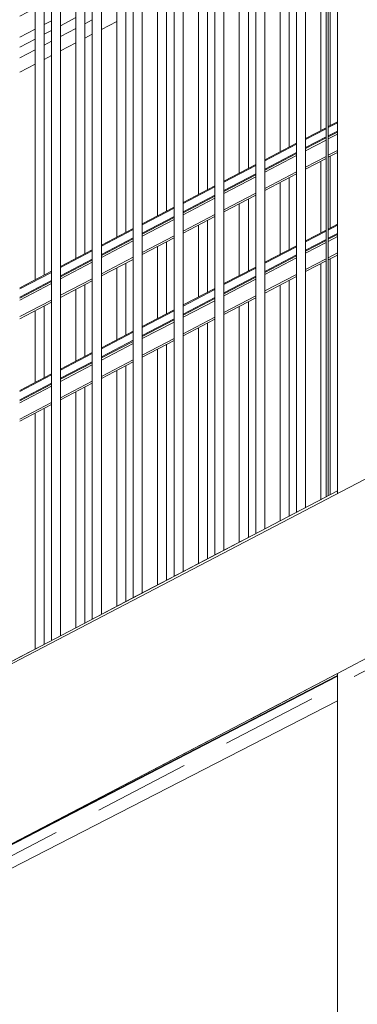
# Model space of a CAD drawing. Header units: millimetres. Extents: x -65 to 293624, y -1905 to 31061.
# Tile 89 of 256: x 52091 to 52834, y 13235 to 15403. Entities that reach past the tile are written whole.
import ezdxf

# ---------------------------------------------------------------- set-up
doc = ezdxf.new("R2010")
doc.units = ezdxf.units.MM
doc.header["$MEASUREMENT"] = 0
doc.linetypes.add('Hidden Line', pattern=[317.5, 211.666667, -105.833333])
for name, color, linetype in [('00 2D joon.AR', 7, 'Continuous'), ('1244 Fassaadivarustus.AR', 7, 'Continuous'), ('1245 Klaasfassaadid.AR', 7, 'Continuous'), ('1251 Rõdupiirded.AR', 7, 'Continuous'), ('1253 Rõdutrepid.AR', 7, 'Continuous'), ('1253 Terrassipostid.AR', 7, 'Continuous')]:
    doc.layers.add(name, color=color, linetype=linetype)

# ---------------------------------------------------------------- blocks, each defined once
blk = doc.blocks.new('Section Element_15_2', base_point=(-38239, 12361.4))
at = {"layer": '1253 Terrassipostid.AR', "color": 7, "linetype": 'Continuous', "lineweight": 13}
for p, q in [((52790.6, 21072.6), (52790.6, 14365)), ((52790.6, 13963.3), (52790.6, 12351.4))]:
    blk.add_line(p, q, dxfattribs=at)
blk = doc.blocks.new('Section Element_42_2', base_point=(-38239, 12361.4))
at = {"layer": '1253 Rõdutrepid.AR', "color": 7, "linetype": 'Continuous', "lineweight": 13}
for p, q in [((48929.3, 12341.5), (56583.5, 16341.5)), ((52790.6, 13963.3), (52940.6, 14041.7)), ((50740.6, 12892), (52790.6, 13963.3))]:
    blk.add_line(p, q, dxfattribs=at)
blk = doc.blocks.new('Section Element_46_2', base_point=(-38239, 12361.4))
at = {"layer": '1244 Fassaadivarustus.AR', "color": 7, "linetype": 'Continuous', "lineweight": 13}
for p, q in [((52160.6, 15400.5), (52144.4, 15392)), ((52214.4, 15407.2), (52180.6, 15389.5)), ((52250.6, 15402.1), (52234.4, 15393.6)), ((52304.4, 15398.8), (52270.6, 15381.1)), ((52124.4, 15381.6), (52090.6, 15363.9)), ((52160.6, 15379.1), (52144.4, 15370.6)), ((52214.4, 15383.2), (52180.6, 15365.5)), ((52124.4, 15360.1), (52090.6, 15342.5)), ((52160.6, 15355.1), (52144.4, 15346.6)), ((52214.4, 15351.7), (52180.6, 15334.1)), ((52250.6, 15370.7), (52234.4, 15362.2)), ((52124.4, 15336.1), (52090.6, 15318.5)), ((52160.6, 15323.6), (52144.4, 15315.1)), ((52124.4, 15304.7), (52090.6, 15287))]:
    blk.add_line(p, q, dxfattribs=at)
blk = doc.blocks.new('Section Element_48_2', base_point=(-38239, 12361.4))
at = {"layer": '1244 Fassaadivarustus.AR', "color": 7, "linetype": 'Continuous', "lineweight": 13}
for p, q in [((52790.6, 13957.5), (51684.8, 13385.4)), ((52790.6, 13958.7), (51901.3, 13498.5))]:
    blk.add_line(p, q, dxfattribs=at)
blk = doc.blocks.new('Section Element_71_2', base_point=(-38239, 12361.4))
at = {"layer": '1245 Klaasfassaadid.AR', "color": 7, "linetype": 'Continuous', "lineweight": 13}
for p, q in [((52790.6, 15776.1), (52774.4, 15767.6)), ((52754.4, 15757.2), (52720.6, 15739.5)), ((52700.6, 15729), (52684.4, 15720.6)), ((52664.4, 15710.1), (52630.6, 15692.4)), ((52610.6, 15682), (52594.4, 15673.5)), ((52574.4, 15663.1), (52540.6, 15645.4)), ((52520.6, 15634.9), (52504.4, 15626.5)), ((52484.4, 15616), (52450.6, 15598.3)), ((52430.6, 15587.9), (52414.4, 15579.4)), ((52394.4, 15569), (52360.6, 15551.3)), ((52340.6, 15540.8), (52324.4, 15532.4)), ((52304.4, 15521.9), (52270.6, 15504.3)), ((52250.6, 15493.8), (52234.4, 15485.3)), ((52214.4, 15474.9), (52180.6, 15457.2)), ((52160.6, 15446.8), (52144.4, 15438.3)), ((52124.4, 15427.8), (52090.6, 15410.2)), ((52070.6, 15399.7), (52054.4, 15391.2)), ((52034.4, 15380.8), (52000.6, 15363.1)), ((51980.6, 15352.7), (51964.4, 15344.2)), ((51944.4, 15333.7), (51910.6, 15316.1)), ((51854.4, 15286.7), (51820.6, 15269)), ((51890.6, 15305.6), (51874.4, 15297.2)), ((51800.6, 15258.6), (51795.6, 15256))]:
    blk.add_line(p, q, dxfattribs=at)
blk = doc.blocks.new('Section Element_221_2', base_point=(-38239, 12361.4))
at = {"layer": '1245 Klaasfassaadid.AR', "color": 7, "linetype": 'Continuous', "lineweight": 13}
blk.add_line((51795.6, 13391.6), (52790.6, 13903.1), dxfattribs=at)
blk = doc.blocks.new('Section Element_545_2', base_point=(-38239, 12361.4))
at = {"layer": '1251 Rõdupiirded.AR', "color": 7, "linetype": 'Continuous', "lineweight": 13}
blk.add_line((52169.4, 14040.4), (52079.4, 13993.4), dxfattribs=at)
blk = doc.blocks.new('Section Element_546_2', base_point=(-38239, 12361.4))
at = {"layer": '1251 Rõdupiirded.AR', "color": 7, "linetype": 'Continuous', "lineweight": 13}
blk.add_line((52259.4, 14087.4), (52169.4, 14040.4), dxfattribs=at)
blk = doc.blocks.new('Section Element_547_2', base_point=(-38239, 12361.4))
at = {"layer": '1251 Rõdupiirded.AR', "color": 7, "linetype": 'Continuous', "lineweight": 13}
blk.add_line((52349.4, 14134.5), (52259.4, 14087.4), dxfattribs=at)
blk = doc.blocks.new('Section Element_548_2', base_point=(-38239, 12361.4))
at = {"layer": '1251 Rõdupiirded.AR', "color": 7, "linetype": 'Continuous', "lineweight": 13}
blk.add_line((52439.4, 14181.5), (52349.4, 14134.5), dxfattribs=at)
blk = doc.blocks.new('Section Element_549_2', base_point=(-38239, 12361.4))
at = {"layer": '1251 Rõdupiirded.AR', "color": 7, "linetype": 'Continuous', "lineweight": 13}
blk.add_line((52529.4, 14228.5), (52439.4, 14181.5), dxfattribs=at)
blk = doc.blocks.new('Section Element_550_2', base_point=(-38239, 12361.4))
at = {"layer": '1251 Rõdupiirded.AR', "color": 7, "linetype": 'Continuous', "lineweight": 13}
blk.add_line((52619.4, 14275.6), (52529.4, 14228.5), dxfattribs=at)
blk = doc.blocks.new('Section Element_551_2', base_point=(-38239, 12361.4))
at = {"layer": '1251 Rõdupiirded.AR', "color": 7, "linetype": 'Continuous', "lineweight": 13}
blk.add_line((52709.4, 14322.6), (52619.4, 14275.6), dxfattribs=at)
blk = doc.blocks.new('Section Element_552_2', base_point=(-38239, 12361.4))
at = {"layer": '1251 Rõdupiirded.AR', "color": 7, "linetype": 'Continuous', "lineweight": 13}
blk.add_line((52765.6, 14351.9), (52709.4, 14322.6), dxfattribs=at)
blk = doc.blocks.new('Section Element_585_2', base_point=(-38239, 12361.4))
at = {"layer": '1251 Rõdupiirded.AR', "color": 7, "linetype": 'Continuous', "lineweight": 13}
for p, q in [((52765.6, 15773.6), (52765.6, 14351.9)), ((52770.6, 15781.9), (52770.6, 14354.5))]:
    blk.add_line(p, q, dxfattribs=at)
blk = doc.blocks.new('Section Element_586_2', base_point=(-38239, 12361.4))
at = {"layer": '1251 Rõdupiirded.AR', "color": 7, "linetype": 'Continuous', "lineweight": 13}
for p, q in [((52700.6, 14318), (52700.6, 15739.7)), ((52720.6, 14328.4), (52720.6, 15750.1))]:
    blk.add_line(p, q, dxfattribs=at)
blk = doc.blocks.new('Section Element_587_2', base_point=(-38239, 12361.4))
at = {"layer": '1251 Rõdupiirded.AR', "color": 7, "linetype": 'Continuous', "lineweight": 13}
for p, q in [((52630.6, 14281.4), (52630.6, 15703.1)), ((52610.6, 14270.9), (52610.6, 15692.6))]:
    blk.add_line(p, q, dxfattribs=at)
blk = doc.blocks.new('Section Element_588_2', base_point=(-38239, 12361.4))
at = {"layer": '1251 Rõdupiirded.AR', "color": 7, "linetype": 'Continuous', "lineweight": 13}
for p, q in [((52540.6, 14234.4), (52540.6, 15656)), ((52520.6, 14223.9), (52520.6, 15645.6))]:
    blk.add_line(p, q, dxfattribs=at)
blk = doc.blocks.new('Section Element_589_2', base_point=(-38239, 12361.4))
at = {"layer": '1251 Rõdupiirded.AR', "color": 7, "linetype": 'Continuous', "lineweight": 13}
for p, q in [((52430.6, 14176.9), (52430.6, 15598.6)), ((52450.6, 14187.3), (52450.6, 15609))]:
    blk.add_line(p, q, dxfattribs=at)
blk = doc.blocks.new('Section Element_590_2', base_point=(-38239, 12361.4))
at = {"layer": '1251 Rõdupiirded.AR', "color": 7, "linetype": 'Continuous', "lineweight": 13}
for p, q in [((52340.6, 14129.8), (52340.6, 15551.5)), ((52360.6, 14140.3), (52360.6, 15562))]:
    blk.add_line(p, q, dxfattribs=at)
blk = doc.blocks.new('Section Element_591_2', base_point=(-38239, 12361.4))
at = {"layer": '1251 Rõdupiirded.AR', "color": 7, "linetype": 'Continuous', "lineweight": 13}
for p, q in [((52250.6, 14082.8), (52250.6, 15504.5)), ((52270.6, 14093.3), (52270.6, 15514.9))]:
    blk.add_line(p, q, dxfattribs=at)
blk = doc.blocks.new('Section Element_592_2', base_point=(-38239, 12361.4))
at = {"layer": '1251 Rõdupiirded.AR', "color": 7, "linetype": 'Continuous', "lineweight": 13}
for p, q in [((52180.6, 14046.2), (52180.6, 15467.9)), ((52160.6, 14035.8), (52160.6, 15457.5))]:
    blk.add_line(p, q, dxfattribs=at)
blk = doc.blocks.new('Section Element_633_2', base_point=(-38239, 12361.4))
at = {"layer": '1251 Rõdupiirded.AR', "color": 7, "linetype": 'Continuous', "lineweight": 13}
for p, q in [((52214.4, 14876.7), (52214.4, 15485.5)), ((52234.4, 14887.2), (52234.4, 15496)), ((52214.4, 14651), (52214.4, 14809)), ((52234.4, 14661.5), (52234.4, 14819.5)), ((52234.4, 14074.3), (52234.4, 14593.8)), ((52214.4, 14063.9), (52214.4, 14583.3))]:
    blk.add_line(p, q, dxfattribs=at)
blk = doc.blocks.new('Section Element_669_2', base_point=(-38239, 12361.4))
at = {"layer": '1251 Rõdupiirded.AR', "color": 7, "linetype": 'Continuous', "lineweight": 13}
for p, q in [((52754.4, 15158.9), (52754.4, 15767.7)), ((52774.4, 15169.4), (52774.4, 15778.2)), ((52754.4, 14933.2), (52754.4, 15091.2)), ((52774.4, 14943.7), (52774.4, 15101.7)), ((52774.4, 14356.5), (52774.4, 14876)), ((52754.4, 14346.1), (52754.4, 14865.5))]:
    blk.add_line(p, q, dxfattribs=at)
blk = doc.blocks.new('Section Element_670_2', base_point=(-38239, 12361.4))
at = {"layer": '1251 Rõdupiirded.AR', "color": 7, "linetype": 'Continuous', "lineweight": 13}
for p, q in [((52124.4, 14829.7), (52124.4, 15438.5)), ((52144.4, 14840.1), (52144.4, 15449)), ((52144.4, 14614.5), (52144.4, 14772.4)), ((52124.4, 14604), (52124.4, 14762)), ((52124.4, 14016.9), (52124.4, 14536.3)), ((52144.4, 14027.3), (52144.4, 14546.8))]:
    blk.add_line(p, q, dxfattribs=at)
blk = doc.blocks.new('Section Element_695_2', base_point=(-38239, 12361.4))
at = {"layer": '1251 Rõdupiirded.AR', "color": 7, "linetype": 'Continuous', "lineweight": 13}
for p, q in [((50740.6, 13293.7), (52790.6, 14365)), ((52790.6, 14365), (52790.6, 14359.3)), ((50740.6, 13293.7), (50740.6, 13288))]:
    blk.add_line(p, q, dxfattribs=at)
blk = doc.blocks.new('Section Element_848_2', base_point=(-38239, 12361.4))
at = {"layer": '1251 Rõdupiirded.AR', "color": 7, "linetype": 'Continuous', "lineweight": 13}
for p, q in [((52664.4, 15111.9), (52664.4, 15720.7)), ((52684.4, 15122.3), (52684.4, 15731.2)), ((52684.4, 14896.7), (52684.4, 15054.6)), ((52664.4, 14886.2), (52664.4, 15044.2)), ((52684.4, 14309.5), (52684.4, 14829)), ((52664.4, 14299.1), (52664.4, 14818.5))]:
    blk.add_line(p, q, dxfattribs=at)
blk = doc.blocks.new('Section Element_850_2', base_point=(-38239, 12361.4))
at = {"layer": '1251 Rõdupiirded.AR', "color": 7, "linetype": 'Continuous', "lineweight": 13}
for p, q in [((52594.4, 15075.3), (52594.4, 15684.1)), ((52574.4, 15064.8), (52574.4, 15673.7)), ((52594.4, 14849.6), (52594.4, 15007.6)), ((52574.4, 14839.2), (52574.4, 14997.1)), ((52574.4, 14252), (52574.4, 14771.5)), ((52594.4, 14262.5), (52594.4, 14781.9))]:
    blk.add_line(p, q, dxfattribs=at)
blk = doc.blocks.new('Section Element_852_2', base_point=(-38239, 12361.4))
at = {"layer": '1251 Rõdupiirded.AR', "color": 7, "linetype": 'Continuous', "lineweight": 13}
for p, q in [((52504.4, 15028.3), (52504.4, 15637.1)), ((52484.4, 15017.8), (52484.4, 15626.6)), ((52504.4, 14802.6), (52504.4, 14960.6)), ((52484.4, 14792.1), (52484.4, 14950.1)), ((52484.4, 14205), (52484.4, 14724.4)), ((52504.4, 14215.4), (52504.4, 14734.9))]:
    blk.add_line(p, q, dxfattribs=at)
blk = doc.blocks.new('Section Element_854_2', base_point=(-38239, 12361.4))
at = {"layer": '1251 Rõdupiirded.AR', "color": 7, "linetype": 'Continuous', "lineweight": 13}
for p, q in [((52414.4, 14981.2), (52414.4, 15590.1)), ((52394.4, 14970.8), (52394.4, 15579.6)), ((52394.4, 14745.1), (52394.4, 14903.1)), ((52414.4, 14755.6), (52414.4, 14913.5)), ((52394.4, 14158), (52394.4, 14677.4)), ((52414.4, 14168.4), (52414.4, 14687.9))]:
    blk.add_line(p, q, dxfattribs=at)
blk = doc.blocks.new('Section Element_856_2', base_point=(-38239, 12361.4))
at = {"layer": '1251 Rõdupiirded.AR', "color": 7, "linetype": 'Continuous', "lineweight": 13}
for p, q in [((52304.4, 14923.7), (52304.4, 15532.6)), ((52324.4, 14934.2), (52324.4, 15543)), ((52304.4, 14698.1), (52304.4, 14856)), ((52324.4, 14708.5), (52324.4, 14866.5)), ((52324.4, 14121.4), (52324.4, 14640.8)), ((52304.4, 14110.9), (52304.4, 14630.4))]:
    blk.add_line(p, q, dxfattribs=at)
blk = doc.blocks.new('Section Element_859_2', base_point=(-38239, 12361.4))
at = {"layer": '1251 Rõdupiirded.AR', "color": 7, "linetype": 'Continuous', "lineweight": 13}
for p, q in [((52090.6, 15420.8), (52135.6, 15444.3)), ((52045.6, 15397.3), (52070.6, 15410.4))]:
    blk.add_line(p, q, dxfattribs=at)
blk = doc.blocks.new('Section Element_941_2', base_point=(-38239, 12361.4))
at = {"layer": '1251 Rõdupiirded.AR', "color": 7, "linetype": 'Continuous', "lineweight": 13}
for p, q in [((52770.6, 15167.4), (52790.6, 15177.8)), ((52720.6, 15141.2), (52765.6, 15164.8)), ((52720.6, 15139), (52765.6, 15162.5)), ((52770.6, 15165.1), (52790.6, 15175.6)), ((52770.6, 15147.1), (52790.6, 15157.5)), ((52770.6, 15144.8), (52790.6, 15155.3)), ((52720.6, 15120.9), (52765.6, 15144.5)), ((52720.6, 15118.7), (52765.6, 15142.2)), ((52720.6, 15114.2), (52765.6, 15137.7)), ((52770.6, 15140.3), (52790.6, 15150.7)), ((52630.6, 15094.2), (52700.6, 15130.8)), ((52630.6, 15092), (52700.6, 15128.5)), ((52770.6, 15104.2), (52790.6, 15114.6)), ((52630.6, 15073.9), (52700.6, 15110.5)), ((52630.6, 15071.6), (52700.6, 15108.2)), ((52630.6, 15067.1), (52700.6, 15103.7)), ((52720.6, 15078.1), (52765.6, 15101.6)), ((52720.6, 15073.5), (52765.6, 15097.1)), ((52770.6, 15099.7), (52790.6, 15110.1)), ((52540.6, 15047.2), (52610.6, 15083.8)), ((52540.6, 15044.9), (52610.6, 15081.5)), ((52630.6, 15031), (52700.6, 15067.6)), ((52540.6, 15026.9), (52610.6, 15063.4)), ((52540.6, 15024.6), (52610.6, 15061.2)), ((52540.6, 15020.1), (52610.6, 15056.7)), ((52630.6, 15026.5), (52700.6, 15063.1)), ((52450.6, 15000.1), (52520.6, 15036.7)), ((52450.6, 14997.9), (52520.6, 15034.5)), ((52450.6, 14979.8), (52520.6, 15016.4)), ((52450.6, 14977.6), (52520.6, 15014.2)), ((52450.6, 14973.1), (52520.6, 15009.6)), ((52540.6, 14984), (52610.6, 15020.6)), ((52540.6, 14979.5), (52610.6, 15016.1)), ((52360.6, 14953.1), (52430.6, 14989.7)), ((52360.6, 14950.9), (52430.6, 14987.4)), ((52360.6, 14932.8), (52430.6, 14969.4)), ((52360.6, 14930.5), (52430.6, 14967.1)), ((52360.6, 14926), (52430.6, 14962.6)), ((52450.6, 14937), (52520.6, 14973.5)), ((52450.6, 14932.4), (52520.6, 14969)), ((52270.6, 14906.1), (52340.6, 14942.7)), ((52270.6, 14903.8), (52340.6, 14940.4)), ((52720.6, 14915.6), (52765.6, 14939.1)), ((52770.6, 14941.7), (52790.6, 14952.2)), ((52770.6, 14939.4), (52790.6, 14949.9)), ((52270.6, 14885.8), (52340.6, 14922.3)), ((52270.6, 14883.5), (52340.6, 14920.1)), ((52360.6, 14889.9), (52430.6, 14926.5)), ((52360.6, 14885.4), (52430.6, 14922)), ((52720.6, 14913.3), (52765.6, 14936.8)), ((52720.6, 14895.3), (52765.6, 14918.8)), ((52720.6, 14893), (52765.6, 14916.5)), ((52770.6, 14921.4), (52790.6, 14931.8)), ((52770.6, 14919.1), (52790.6, 14929.6)), ((52770.6, 14914.6), (52790.6, 14925.1)), ((52180.6, 14859), (52250.6, 14895.6)), ((52270.6, 14879), (52340.6, 14915.6)), ((52630.6, 14868.5), (52700.6, 14905.1)), ((52630.6, 14866.3), (52700.6, 14902.9)), ((52720.6, 14888.5), (52765.6, 14912)), ((52180.6, 14856.8), (52250.6, 14893.4)), ((52180.6, 14838.7), (52250.6, 14875.3)), ((52180.6, 14836.5), (52250.6, 14873.1)), ((52270.6, 14842.9), (52340.6, 14879.5)), ((52270.6, 14838.4), (52340.6, 14875)), ((52630.6, 14848.2), (52700.6, 14884.8)), ((52630.6, 14846), (52700.6, 14882.6)), ((52630.6, 14841.5), (52700.6, 14878)), ((52720.6, 14852.4), (52765.6, 14875.9)), ((52770.6, 14878.5), (52790.6, 14889)), ((52770.6, 14874), (52790.6, 14884.5)), ((52180.6, 14832), (52250.6, 14868.5)), ((52540.6, 14821.5), (52610.6, 14858.1)), ((52540.6, 14819.3), (52610.6, 14855.8)), ((52720.6, 14847.9), (52765.6, 14871.4)), ((52090.6, 14812), (52160.6, 14848.6)), ((52090.6, 14809.8), (52160.6, 14846.3)), ((52180.6, 14795.9), (52250.6, 14832.4)), ((52540.6, 14801.2), (52610.6, 14837.8)), ((52540.6, 14798.9), (52610.6, 14835.5)), ((52540.6, 14794.4), (52610.6, 14831)), ((52630.6, 14805.4), (52700.6, 14841.9)), ((52630.6, 14800.8), (52700.6, 14837.4)), ((52090.6, 14791.7), (52160.6, 14828.3)), ((52090.6, 14789.4), (52160.6, 14826)), ((52090.6, 14784.9), (52160.6, 14821.5)), ((52180.6, 14791.3), (52250.6, 14827.9)), ((52450.6, 14774.5), (52520.6, 14811.1)), ((52450.6, 14772.2), (52520.6, 14808.8)), ((52450.6, 14754.2), (52520.6, 14790.7)), ((52450.6, 14751.9), (52520.6, 14788.5)), ((52540.6, 14758.3), (52610.6, 14794.9)), ((52540.6, 14753.8), (52610.6, 14790.4)), ((52090.6, 14748.8), (52160.6, 14785.4)), ((52090.6, 14744.3), (52160.6, 14780.9)), ((52360.6, 14727.4), (52430.6, 14764)), ((52450.6, 14747.4), (52520.6, 14784)), ((52360.6, 14725.2), (52430.6, 14761.8)), ((52360.6, 14707.1), (52430.6, 14743.7)), ((52450.6, 14711.3), (52520.6, 14747.9)), ((52450.6, 14706.8), (52520.6, 14743.4)), ((52360.6, 14704.9), (52430.6, 14741.5)), ((52360.6, 14700.4), (52430.6, 14736.9)), ((52270.6, 14680.4), (52340.6, 14717)), ((52270.6, 14678.2), (52340.6, 14714.7)), ((52360.6, 14664.3), (52430.6, 14700.8)), ((52270.6, 14660.1), (52340.6, 14696.7)), ((52270.6, 14657.8), (52340.6, 14694.4)), ((52270.6, 14653.3), (52340.6, 14689.9)), ((52360.6, 14659.7), (52430.6, 14696.3)), ((52180.6, 14633.4), (52250.6, 14670)), ((52180.6, 14631.1), (52250.6, 14667.7)), ((52180.6, 14613.1), (52250.6, 14649.6)), ((52180.6, 14610.8), (52250.6, 14647.4)), ((52180.6, 14606.3), (52250.6, 14642.9)), ((52270.6, 14617.2), (52340.6, 14653.8)), ((52270.6, 14612.7), (52340.6, 14649.3)), ((52090.6, 14586.3), (52160.6, 14622.9)), ((52090.6, 14584.1), (52160.6, 14620.7)), ((52090.6, 14566), (52160.6, 14602.6)), ((52090.6, 14563.8), (52160.6, 14600.4)), ((52090.6, 14559.3), (52160.6, 14595.8)), ((52180.6, 14570.2), (52250.6, 14606.8)), ((52180.6, 14565.7), (52250.6, 14602.3)), ((52090.6, 14523.2), (52160.6, 14559.7)), ((52090.6, 14518.6), (52160.6, 14555.2))]:
    blk.add_line(p, q, dxfattribs=at)

msp = doc.modelspace()

# ---------------------------------------------------------------- linework, layer by layer
at = {"layer": '00 2D joon.AR', "color": 41, "linetype": 'Hidden Line', "lineweight": 13, "true_color": 0xffeda8, "flags": 128}
msp.add_lwpolyline([(56673.4, 15966.4), (49728.2, 12336.4), (49717.5, 12356.8), (56662.7, 15986.8)], close=True, dxfattribs=at)

# ---------------------------------------------------------------- block references
at = {"layer": '1244 Fassaadivarustus.AR', "lineweight": 0}
for name in ['Section Element_46_2', 'Section Element_48_2']:
    msp.add_blockref(name, (-38239, 12361.4), dxfattribs=at)
at = {"layer": '1245 Klaasfassaadid.AR', "lineweight": 0}
for name in ['Section Element_71_2', 'Section Element_221_2']:
    msp.add_blockref(name, (-38239, 12361.4), dxfattribs=at)
at = {"layer": '1251 Rõdupiirded.AR', "lineweight": 0}
for name in ['Section Element_941_2', 'Section Element_669_2', 'Section Element_585_2', 'Section Element_586_2', 'Section Element_848_2', 'Section Element_587_2', 'Section Element_850_2', 'Section Element_588_2', 'Section Element_852_2', 'Section Element_854_2', 'Section Element_589_2', 'Section Element_590_2', 'Section Element_856_2', 'Section Element_591_2', 'Section Element_633_2', 'Section Element_592_2', 'Section Element_859_2', 'Section Element_670_2', 'Section Element_695_2', 'Section Element_552_2', 'Section Element_551_2', 'Section Element_550_2', 'Section Element_549_2', 'Section Element_548_2', 'Section Element_547_2', 'Section Element_546_2', 'Section Element_545_2']:
    msp.add_blockref(name, (-38239, 12361.4), dxfattribs=at)
at = {"layer": '1253 Rõdutrepid.AR', "lineweight": 0}
msp.add_blockref('Section Element_42_2', (-38239, 12361.4), dxfattribs=at)
at = {"layer": '1253 Terrassipostid.AR', "lineweight": 0}
msp.add_blockref('Section Element_15_2', (-38239, 12361.4), dxfattribs=at)

doc.saveas('drawing.dxf')
